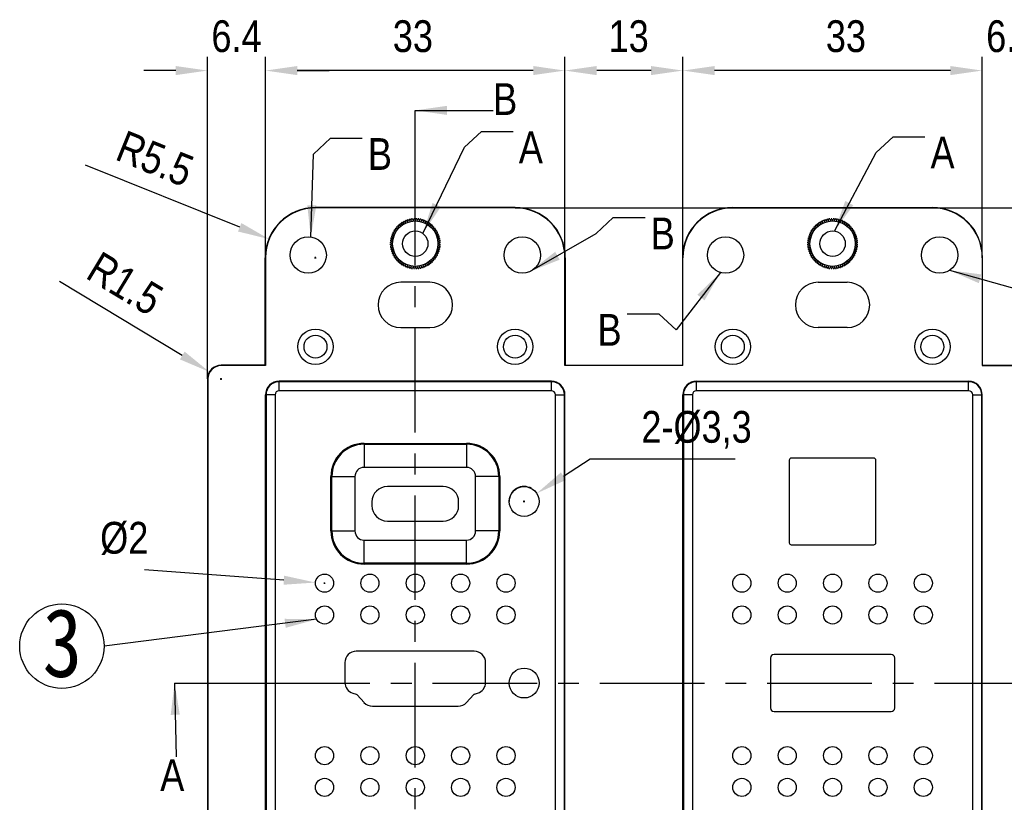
# Model space of a CAD drawing. Header units: millimetres. Extents: x 581 to 1163, y 50 to 457.
# Tile 10 of 29: x 665 to 773, y 288 to 374. Entities that reach past the tile are written whole.
import ezdxf

# ---------------------------------------------------------------- set-up
doc = ezdxf.new("R2010")
doc.units = ezdxf.units.MM
doc.header["$LTSCALE"] = 30.734
doc.header["$PDMODE"] = 3
doc.header["$PDSIZE"] = 8
doc.linetypes.add('CENTER', pattern=[0.6, 0.375, -0.075, 0.075, -0.075])
doc.layers.get('0').update_dxf_attribs({"linetype": 'CONTINUOUS'})
doc.layers.get('Defpoints').update_dxf_attribs({"linetype": 'CONTINUOUS'})
for name, color, linetype in [('02___PRT_ALL_AXES', 7, 'CONTINUOUS'), ('DEFAULT_1', 7, 'CENTER'), ('DETAILS', 7, 'CONTINUOUS'), ('DRAFTS', 7, 'CONTINUOUS'), ('ROUNDS', 7, 'CONTINUOUS'), ('图框层', 7, 'CONTINUOUS')]:
    doc.layers.add(name, color=color, linetype=linetype)
doc.styles.get("Standard").update_dxf_attribs({"font": 'txt', "width": 0.85})
doc.dimstyles.new('DIMSTYLE_1', dxfattribs={"dimtxt": 3.5, "dimasz": 3.5, "dimexe": 1.5, "dimexo": 0, "dimgap": 0.875, "dimtad": 1, "dimdsep": 46, "dimtxsty": 'Standard', "dimblk": '_FILLED', "dimblk1": '_FILLED', "dimblk2": '_FILLED', "dimcen": 0.09, "dimazin": 2, "dimtp": 0.3, "dimtm": 0.3, "dimtfac": 1, "dimtofl": 0, "dimtmove": 0, "dimatfit": 3, "dimldrblk": '_FILLED', "dimfxl": 1, "dimtolj": 1, "dimarcsym": 0})
doc.dimstyles.new('DIMSTYLE_2', dxfattribs={"dimtxt": 3.5, "dimasz": 3.5, "dimexe": 1.5, "dimexo": 0, "dimgap": 0.875, "dimtad": 1, "dimdsep": 46, "dimtxsty": 'Standard', "dimblk": '_FILLED', "dimblk1": '_FILLED', "dimblk2": '_FILLED', "dimcen": 0.09, "dimazin": 2, "dimtp": 0.2, "dimtm": 0.2, "dimtfac": 1, "dimtofl": 0, "dimtmove": 0, "dimatfit": 3, "dimldrblk": '_FILLED', "dimfxl": 1, "dimtolj": 1, "dimarcsym": 0})
doc.dimstyles.new('DIMSTYLE_5', dxfattribs={"dimtxt": 3.5, "dimasz": 3.5, "dimexe": 1.5, "dimexo": 0, "dimtad": 1, "dimdsep": 46, "dimtxsty": 'Standard', "dimblk": '_FILLED', "dimblk1": '_FILLED', "dimblk2": '_FILLED', "dimcen": 0.09, "dimazin": 2, "dimtp": 0.1, "dimtm": 0.1, "dimtfac": 1, "dimtofl": 0, "dimtmove": 0, "dimatfit": 1, "dimldrblk": '_FILLED', "dimfxl": 1, "dimtolj": 1, "dimarcsym": 0})
doc.dimstyles.new('DIMSTYLE_6', dxfattribs={"dimtxt": 3.5, "dimasz": 3.5, "dimexe": 1.5, "dimexo": 1, "dimtad": 1, "dimtxsty": 'Standard', "dimblk": '_FILLED', "dimblk1": '_FILLED', "dimblk2": '_FILLED', "dimcen": 0.09, "dimazin": 2, "dimtp": 0.1, "dimtm": 0.1, "dimtfac": 1, "dimtofl": 0, "dimtmove": 0, "dimatfit": 1, "dimldrblk": '_FILLED', "dimfxl": 1, "dimtolj": 1, "dimarcsym": 0})
doc.dimstyles.get("Standard").update_dxf_attribs({"dimtxt": 3.5, "dimasz": 3.5, "dimexe": 1.5, "dimexo": 0, "dimtad": 1, "dimdsep": 46, "dimtxsty": 'Standard', "dimblk": '_FILLED', "dimblk1": '_FILLED', "dimblk2": '_FILLED', "dimcen": 0.09, "dimazin": 2, "dimtol": 1, "dimtp": 0.01, "dimtm": 0.01, "dimtfac": 1, "dimtofl": 0, "dimtmove": 0, "dimatfit": 3, "dimldrblk": '_FILLED', "dimfxl": 1, "dimtolj": 1, "dimarcsym": 0})

# ---------------------------------------------------------------- blocks, each defined once
blk = doc.blocks.new('_FILLED')
at = {"color": 0, "linetype": 'ByBlock'}
blk.add_solid([(0, 0), (-1, 0.143), (-1, -0.143)], dxfattribs=at)
blk = doc.blocks.new('*D5')
at = {"color": 0, "linetype": 'Continuous', "lineweight": -2, "transparency": 16777216}
for p, q in [((719.2, 353.42), (789.6, 353.42)), ((788.1, 349.92), (788.1, 252.22)), ((719.2, 248.72), (789.6, 248.72))]:
    blk.add_line(p, q, dxfattribs=at)
at = {"layer": 'Defpoints', "color": 0, "linetype": 'Continuous', "transparency": 16777216}
for p in [(719.2, 353.42), (719.2, 248.72), (788.1, 248.72)]:
    blk.add_point(p, dxfattribs=at)
at = {"color": 0, "linetype": 'Continuous', "lineweight": -2, "transparency": 16777216, "xscale": 3.5, "yscale": 3.5, "zscale": 3.5}
for p, rotation in [((788.1, 353.42), 90), ((788.1, 248.72), 270)]:
    blk.add_blockref('_FILLED', p, dxfattribs=dict(at, rotation=rotation))
at = {"color": 0, "linetype": 'Continuous', "transparency": 16777216, "insert": (782.55, 307.63), "char_height": 3.5, "width": 14.875, "attachment_point": 2, "rotation": 90, "line_spacing_factor": 0.9}
blk.add_mtext('\\A1;104.7', dxfattribs=at)
blk = doc.blocks.new('*D28')
at = {"color": 0, "linetype": 'Continuous', "lineweight": -2, "transparency": 16777216}
for p, q in [((688.85, 351.27), (671.86, 358.1)), ((697.11, 347.92), (697.29, 347.92)), ((697.2, 347.83), (697.2, 348.01))]:
    blk.add_line(p, q, dxfattribs=at)
at = {"layer": 'Defpoints', "color": 0, "linetype": 'Continuous', "transparency": 16777216}
for p in [(692.1, 349.97), (697.2, 347.92)]:
    blk.add_point(p, dxfattribs=at)
at = {"color": 0, "linetype": 'Continuous', "lineweight": -2, "transparency": 16777216, "xscale": 3.5, "yscale": 3.5, "zscale": 3.5, "rotation": 338.110611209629}
blk.add_blockref('_FILLED', (692.1, 349.97), dxfattribs=at)
at = {"color": 0, "linetype": 'Continuous', "transparency": 16777216, "insert": (684.08, 358.9), "char_height": 3.5, "width": 11.9, "attachment_point": 3, "rotation": 338.1106, "line_spacing_factor": 0.9}
blk.add_mtext('\\A1;R5.5', dxfattribs=at)
blk = doc.blocks.new('*D29')
at = {"color": 0, "linetype": 'Continuous', "lineweight": -2, "transparency": 16777216}
for p, q in [((682.52, 337.15), (668.97, 345.32)), ((686.71, 334.57), (686.89, 334.57)), ((686.8, 334.48), (686.8, 334.66))]:
    blk.add_line(p, q, dxfattribs=at)
at = {"layer": 'Defpoints', "color": 0, "linetype": 'Continuous', "transparency": 16777216}
for p in [(685.52, 335.34), (686.8, 334.57)]:
    blk.add_point(p, dxfattribs=at)
at = {"color": 0, "linetype": 'Continuous', "lineweight": -2, "transparency": 16777216, "xscale": 3.5, "yscale": 3.5, "zscale": 3.5, "rotation": 328.9011112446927}
blk.add_blockref('_FILLED', (685.52, 335.34), dxfattribs=at)
at = {"color": 0, "linetype": 'Continuous', "transparency": 16777216, "insert": (680.73, 344.41), "char_height": 3.5, "width": 11.9, "attachment_point": 3, "rotation": 328.9011, "line_spacing_factor": 0.9}
blk.add_mtext('\\A1;R1.5', dxfattribs=at)
blk = doc.blocks.new('*D30')
at = {"color": 0, "linetype": 'Continuous', "lineweight": -2, "transparency": 16777216}
for p, q in [((770.7, 347.92), (770.7, 370.04)), ((777.1, 334.57), (777.1, 370.04)), ((767.2, 368.54), (763.7, 368.54)), ((780.6, 368.54), (784.1, 368.54))]:
    blk.add_line(p, q, dxfattribs=at)
at = {"layer": 'Defpoints', "color": 0, "linetype": 'Continuous', "transparency": 16777216}
for p in [(777.1, 368.54), (770.7, 347.92), (777.1, 334.57)]:
    blk.add_point(p, dxfattribs=at)
at = {"color": 0, "linetype": 'Continuous', "lineweight": -2, "transparency": 16777216, "xscale": 3.5, "yscale": 3.5, "zscale": 3.5}
blk.add_blockref('_FILLED', (770.7, 368.54), dxfattribs=at)
at = {"color": 0, "linetype": 'Continuous', "lineweight": -2, "transparency": 16777216, "xscale": 3.5, "yscale": 3.5, "zscale": 3.5, "rotation": 180}
blk.add_blockref('_FILLED', (777.1, 368.54), dxfattribs=at)
at = {"color": 0, "linetype": 'Continuous', "transparency": 16777216, "insert": (773.9, 374.08), "char_height": 3.5, "width": 8.925, "attachment_point": 2, "line_spacing_factor": 0.9}
blk.add_mtext('\\A1;6.4', dxfattribs=at)
blk = doc.blocks.new('*D31')
at = {"color": 0, "linetype": 'Continuous', "lineweight": -2, "transparency": 16777216}
for p, q in [((737.7, 347.92), (737.7, 370.04)), ((770.7, 347.92), (770.7, 370.04)), ((767.2, 368.54), (741.2, 368.54))]:
    blk.add_line(p, q, dxfattribs=at)
at = {"layer": 'Defpoints', "color": 0, "linetype": 'Continuous', "transparency": 16777216}
for p in [(737.7, 368.54), (737.7, 347.92), (770.7, 347.92)]:
    blk.add_point(p, dxfattribs=at)
at = {"color": 0, "linetype": 'Continuous', "lineweight": -2, "transparency": 16777216, "xscale": 3.5, "yscale": 3.5, "zscale": 3.5, "rotation": 180}
blk.add_blockref('_FILLED', (737.7, 368.54), dxfattribs=at)
at = {"color": 0, "linetype": 'Continuous', "lineweight": -2, "transparency": 16777216, "xscale": 3.5, "yscale": 3.5, "zscale": 3.5}
blk.add_blockref('_FILLED', (770.7, 368.54), dxfattribs=at)
at = {"color": 0, "linetype": 'Continuous', "transparency": 16777216, "insert": (755.67, 374.08), "char_height": 3.5, "width": 5.95, "attachment_point": 2, "line_spacing_factor": 0.9}
blk.add_mtext('\\A1;33', dxfattribs=at)
blk = doc.blocks.new('*D32')
at = {"color": 0, "linetype": 'Continuous', "lineweight": -2, "transparency": 16777216}
for p, q in [((724.7, 347.92), (724.7, 370.04)), ((737.7, 347.92), (737.7, 370.04)), ((734.2, 368.54), (728.2, 368.54))]:
    blk.add_line(p, q, dxfattribs=at)
at = {"layer": 'Defpoints', "color": 0, "linetype": 'Continuous', "transparency": 16777216}
for p in [(724.7, 368.54), (724.7, 347.92), (737.7, 347.92)]:
    blk.add_point(p, dxfattribs=at)
at = {"color": 0, "linetype": 'Continuous', "lineweight": -2, "transparency": 16777216, "xscale": 3.5, "yscale": 3.5, "zscale": 3.5, "rotation": 180}
blk.add_blockref('_FILLED', (724.7, 368.54), dxfattribs=at)
at = {"color": 0, "linetype": 'Continuous', "lineweight": -2, "transparency": 16777216, "xscale": 3.5, "yscale": 3.5, "zscale": 3.5}
blk.add_blockref('_FILLED', (737.7, 368.54), dxfattribs=at)
at = {"color": 0, "linetype": 'Continuous', "transparency": 16777216, "insert": (731.73, 374.08), "char_height": 3.5, "width": 5.95, "attachment_point": 2, "line_spacing_factor": 0.9}
blk.add_mtext('\\A1;13', dxfattribs=at)
blk = doc.blocks.new('*D33')
at = {"color": 0, "linetype": 'Continuous', "lineweight": -2, "transparency": 16777216}
for p, q in [((691.7, 347.92), (691.7, 370.04)), ((724.7, 347.92), (724.7, 370.04)), ((721.2, 368.54), (695.2, 368.54))]:
    blk.add_line(p, q, dxfattribs=at)
at = {"layer": 'Defpoints', "color": 0, "linetype": 'Continuous', "transparency": 16777216}
for p in [(691.7, 368.54), (691.7, 347.92), (724.7, 347.92)]:
    blk.add_point(p, dxfattribs=at)
at = {"color": 0, "linetype": 'Continuous', "lineweight": -2, "transparency": 16777216, "xscale": 3.5, "yscale": 3.5, "zscale": 3.5, "rotation": 180}
blk.add_blockref('_FILLED', (691.7, 368.54), dxfattribs=at)
at = {"color": 0, "linetype": 'Continuous', "lineweight": -2, "transparency": 16777216, "xscale": 3.5, "yscale": 3.5, "zscale": 3.5}
blk.add_blockref('_FILLED', (724.7, 368.54), dxfattribs=at)
at = {"color": 0, "linetype": 'Continuous', "transparency": 16777216, "insert": (707.94, 374.08), "char_height": 3.5, "width": 5.95, "attachment_point": 2, "line_spacing_factor": 0.9}
blk.add_mtext('\\A1;33', dxfattribs=at)
blk = doc.blocks.new('*D34')
at = {"color": 0, "linetype": 'Continuous', "lineweight": -2, "transparency": 16777216}
for p, q in [((685.3, 334.57), (685.3, 370.04)), ((691.7, 347.92), (691.7, 370.04)), ((681.8, 368.54), (678.3, 368.54)), ((695.2, 368.54), (698.7, 368.54))]:
    blk.add_line(p, q, dxfattribs=at)
at = {"layer": 'Defpoints', "color": 0, "linetype": 'Continuous', "transparency": 16777216}
for p in [(685.3, 368.54), (691.7, 347.92), (685.3, 334.57)]:
    blk.add_point(p, dxfattribs=at)
at = {"color": 0, "linetype": 'Continuous', "lineweight": -2, "transparency": 16777216, "xscale": 3.5, "yscale": 3.5, "zscale": 3.5}
blk.add_blockref('_FILLED', (685.3, 368.54), dxfattribs=at)
at = {"color": 0, "linetype": 'Continuous', "lineweight": -2, "transparency": 16777216, "xscale": 3.5, "yscale": 3.5, "zscale": 3.5, "rotation": 180}
blk.add_blockref('_FILLED', (691.7, 368.54), dxfattribs=at)
at = {"color": 0, "linetype": 'Continuous', "transparency": 16777216, "insert": (688.5, 374.08), "char_height": 3.5, "width": 8.925, "attachment_point": 2, "line_spacing_factor": 0.9}
blk.add_mtext('\\A1;6.4', dxfattribs=at)
blk = doc.blocks.new('*D36')
at = {"color": 0, "linetype": 'Continuous', "lineweight": -2, "transparency": 16777216}
for p, q in [((693.72, 312.4), (678.34, 313.53)), ((698.11, 312.07), (698.29, 312.07)), ((698.2, 311.98), (698.2, 312.16))]:
    blk.add_line(p, q, dxfattribs=at)
at = {"layer": 'Defpoints', "color": 0, "linetype": 'Continuous', "transparency": 16777216}
for p in [(697.21, 312.14), (699.2, 312)]:
    blk.add_point(p, dxfattribs=at)
at = {"color": 0, "linetype": 'Continuous', "lineweight": -2, "transparency": 16777216, "xscale": 3.5, "yscale": 3.5, "zscale": 3.5, "rotation": 355.8072119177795}
blk.add_blockref('_FILLED', (697.21, 312.14), dxfattribs=at)
at = {"color": 0, "linetype": 'Continuous', "transparency": 16777216, "insert": (678.78, 318.82), "char_height": 3.5, "width": 7.1032, "attachment_point": 3, "line_spacing_factor": 0.9}
blk.add_mtext('\\A1;%%C2', dxfattribs=at)
blk = doc.blocks.new('*D37')
at = {"color": 0, "linetype": 'Continuous', "lineweight": -2, "transparency": 16777216}
for p, q in [((724.53, 323.86), (727.48, 325.75)), ((727.48, 325.75), (743.47, 325.75)), ((720.11, 321.07), (720.29, 321.07)), ((720.2, 320.98), (720.2, 321.16))]:
    blk.add_line(p, q, dxfattribs=at)
at = {"layer": 'Defpoints', "color": 0, "linetype": 'Continuous', "transparency": 16777216}
for p in [(721.59, 321.96), (718.82, 320.18)]:
    blk.add_point(p, dxfattribs=at)
at = {"color": 0, "linetype": 'Continuous', "lineweight": -2, "transparency": 16777216, "xscale": 3.5, "yscale": 3.5, "zscale": 3.5, "rotation": 212.7796128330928}
blk.add_blockref('_FILLED', (721.59, 321.96), dxfattribs=at)
at = {"color": 0, "linetype": 'Continuous', "transparency": 16777216, "insert": (745.29, 331.04), "char_height": 3.5, "width": 19.0032, "attachment_point": 3, "line_spacing_factor": 0.9}
blk.add_mtext('\\A1;2-%%C3,3', dxfattribs=at)

msp = doc.modelspace()

# ---------------------------------------------------------------- linework, layer by layer
at = {"color": 2, "linetype": 'Continuous'}
msp.add_line((708.204, 354.155), (708.204, 364.155), dxfattribs=at)
at = {"color": 7, "linetype": 'Continuous'}
for p, q in [((697.204, 353.419), (697.204, 353.454)), ((719.204, 353.454), (697.204, 353.454)), ((719.204, 353.419), (697.204, 353.419)), ((719.204, 353.419), (719.204, 353.454)), ((743.204, 353.419), (743.204, 353.454)), ((743.204, 353.454), (765.204, 353.454)), ((743.204, 353.419), (765.204, 353.419)), ((765.204, 353.419), (765.204, 353.454)), ((706.566, 351.678), (706.742, 351.557)), ((706.742, 351.557), (706.689, 351.764)), ((706.765, 351.812), (706.93, 351.676)), ((706.93, 351.676), (706.895, 351.887)), ((706.974, 351.929), (707.127, 351.779)), ((707.127, 351.779), (707.11, 351.992)), ((707.194, 352.026), (707.332, 351.864)), ((707.332, 351.864), (707.334, 352.078)), ((707.42, 352.105), (707.544, 351.931)), ((707.544, 351.931), (707.565, 352.144)), ((707.653, 352.163), (707.762, 351.979)), ((707.762, 351.979), (707.801, 352.189)), ((707.89, 352.201), (707.982, 352.008)), ((707.982, 352.008), (708.039, 352.214)), ((708.129, 352.218), (708.204, 352.018)), ((708.204, 352.018), (708.279, 352.218)), ((708.369, 352.214), (708.426, 352.008)), ((708.426, 352.008), (708.519, 352.201)), ((708.608, 352.189), (708.647, 351.979)), ((708.647, 351.979), (708.755, 352.163)), ((708.843, 352.144), (708.864, 351.931)), ((708.864, 351.931), (708.988, 352.105)), ((709.074, 352.078), (709.076, 351.864)), ((709.076, 351.864), (709.215, 352.026)), ((709.298, 351.992), (709.281, 351.779)), ((709.281, 351.779), (709.434, 351.929)), ((709.514, 351.887), (709.479, 351.676)), ((709.479, 351.676), (709.644, 351.812)), ((709.72, 351.764), (709.666, 351.557)), ((709.666, 351.557), (709.842, 351.678)), ((752.566, 351.678), (752.742, 351.557)), ((752.742, 351.557), (752.689, 351.764)), ((752.765, 351.812), (752.93, 351.676)), ((752.93, 351.676), (752.895, 351.887)), ((752.974, 351.929), (753.127, 351.779)), ((753.127, 351.779), (753.11, 351.992)), ((753.194, 352.026), (753.332, 351.864)), ((753.332, 351.864), (753.334, 352.078)), ((753.42, 352.105), (753.544, 351.931)), ((753.544, 351.931), (753.565, 352.144)), ((753.653, 352.163), (753.762, 351.979)), ((753.762, 351.979), (753.801, 352.189)), ((753.89, 352.201), (753.982, 352.008)), ((753.982, 352.008), (754.039, 352.214)), ((754.129, 352.218), (754.204, 352.018)), ((754.204, 352.018), (754.279, 352.218)), ((754.369, 352.214), (754.426, 352.008)), ((754.426, 352.008), (754.519, 352.201)), ((754.608, 352.189), (754.647, 351.979)), ((754.647, 351.979), (754.755, 352.163)), ((754.843, 352.144), (754.864, 351.931)), ((754.864, 351.931), (754.988, 352.105)), ((755.074, 352.078), (755.076, 351.864)), ((755.076, 351.864), (755.215, 352.026)), ((755.298, 351.992), (755.281, 351.779)), ((755.281, 351.779), (755.434, 351.929)), ((755.514, 351.887), (755.479, 351.676)), ((755.479, 351.676), (755.644, 351.812)), ((755.72, 351.764), (755.666, 351.557)), ((755.666, 351.557), (755.842, 351.678)), ((705.681, 350.563), (705.894, 350.546)), ((705.894, 350.546), (705.744, 350.699)), ((705.786, 350.778), (705.997, 350.743)), ((705.997, 350.743), (705.861, 350.908)), ((705.909, 350.984), (706.116, 350.931)), ((706.116, 350.931), (705.995, 351.107)), ((706.05, 351.178), (706.252, 351.107)), ((706.252, 351.107), (706.147, 351.293)), ((706.207, 351.36), (706.402, 351.271)), ((706.402, 351.271), (706.313, 351.466)), ((706.38, 351.526), (706.566, 351.421)), ((706.566, 351.421), (706.495, 351.623)), ((709.914, 351.623), (709.843, 351.421)), ((709.843, 351.421), (710.029, 351.526)), ((710.095, 351.466), (710.007, 351.271)), ((710.007, 351.271), (710.201, 351.36)), ((710.262, 351.293), (710.157, 351.107)), ((710.157, 351.107), (710.358, 351.178)), ((710.413, 351.107), (710.292, 350.931)), ((710.292, 350.931), (710.499, 350.984)), ((710.547, 350.908), (710.412, 350.743)), ((710.412, 350.743), (710.622, 350.778)), ((710.664, 350.699), (710.514, 350.546)), ((710.514, 350.546), (710.727, 350.563)), ((751.681, 350.563), (751.894, 350.546)), ((751.894, 350.546), (751.744, 350.699)), ((751.786, 350.778), (751.997, 350.743)), ((751.997, 350.743), (751.861, 350.908)), ((751.909, 350.984), (752.116, 350.931)), ((752.116, 350.931), (751.995, 351.107)), ((752.05, 351.178), (752.252, 351.107)), ((752.252, 351.107), (752.147, 351.293)), ((752.207, 351.36), (752.402, 351.271)), ((752.402, 351.271), (752.313, 351.466)), ((752.38, 351.526), (752.566, 351.421)), ((752.566, 351.421), (752.495, 351.623)), ((755.914, 351.623), (755.843, 351.421)), ((755.843, 351.421), (756.029, 351.526)), ((756.095, 351.466), (756.007, 351.271)), ((756.007, 351.271), (756.201, 351.36)), ((756.262, 351.293), (756.157, 351.107)), ((756.157, 351.107), (756.358, 351.178)), ((756.413, 351.107), (756.292, 350.931)), ((756.292, 350.931), (756.499, 350.984)), ((756.547, 350.908), (756.412, 350.743)), ((756.412, 350.743), (756.622, 350.778)), ((756.664, 350.699), (756.514, 350.546)), ((756.514, 350.546), (756.727, 350.563)), ((705.655, 349.469), (705.455, 349.544)), ((705.459, 349.634), (705.665, 349.691)), ((705.665, 349.691), (705.472, 349.783)), ((705.484, 349.872), (705.694, 349.911)), ((705.694, 349.911), (705.51, 350.02)), ((705.529, 350.108), (705.742, 350.129)), ((705.742, 350.129), (705.568, 350.253)), ((705.595, 350.339), (705.809, 350.341)), ((705.809, 350.341), (705.647, 350.48)), ((710.762, 350.48), (710.599, 350.341)), ((710.599, 350.341), (710.813, 350.339)), ((710.84, 350.253), (710.666, 350.129)), ((710.666, 350.129), (710.879, 350.108)), ((710.898, 350.02), (710.714, 349.911)), ((710.714, 349.911), (710.924, 349.872)), ((710.936, 349.783), (710.743, 349.691)), ((710.743, 349.691), (710.949, 349.634)), ((710.953, 349.544), (710.753, 349.469)), ((751.655, 349.469), (751.455, 349.544)), ((751.459, 349.634), (751.665, 349.691)), ((751.665, 349.691), (751.472, 349.783)), ((751.484, 349.872), (751.694, 349.911)), ((751.694, 349.911), (751.51, 350.02)), ((751.529, 350.108), (751.742, 350.129)), ((751.742, 350.129), (751.568, 350.253)), ((751.595, 350.339), (751.809, 350.341)), ((751.809, 350.341), (751.647, 350.48)), ((756.762, 350.48), (756.599, 350.341)), ((756.599, 350.341), (756.813, 350.339)), ((756.84, 350.253), (756.666, 350.129)), ((756.666, 350.129), (756.879, 350.108)), ((756.898, 350.02), (756.714, 349.911)), ((756.714, 349.911), (756.924, 349.872)), ((756.936, 349.783), (756.743, 349.691)), ((756.743, 349.691), (756.949, 349.634)), ((756.953, 349.544), (756.753, 349.469)), ((705.455, 349.394), (705.655, 349.469)), ((705.665, 349.247), (705.459, 349.304)), ((705.472, 349.155), (705.665, 349.247)), ((705.694, 349.026), (705.484, 349.065)), ((705.51, 348.918), (705.694, 349.026)), ((705.742, 348.809), (705.529, 348.83)), ((705.568, 348.685), (705.742, 348.809)), ((705.809, 348.597), (705.595, 348.599)), ((705.647, 348.458), (705.809, 348.597)), ((705.894, 348.392), (705.681, 348.375)), ((705.744, 348.239), (705.894, 348.392)), ((710.514, 348.392), (710.664, 348.239)), ((710.727, 348.375), (710.514, 348.392)), ((710.813, 348.599), (710.599, 348.597)), ((710.599, 348.597), (710.762, 348.458)), ((710.879, 348.83), (710.666, 348.809)), ((710.666, 348.809), (710.84, 348.685)), ((710.924, 349.065), (710.714, 349.026)), ((710.714, 349.026), (710.898, 348.918)), ((710.949, 349.304), (710.743, 349.247)), ((710.743, 349.247), (710.936, 349.155)), ((710.753, 349.469), (710.953, 349.394)), ((751.455, 349.394), (751.655, 349.469)), ((751.665, 349.247), (751.459, 349.304)), ((751.472, 349.155), (751.665, 349.247)), ((751.694, 349.026), (751.484, 349.065)), ((751.51, 348.918), (751.694, 349.026)), ((751.742, 348.809), (751.529, 348.83)), ((751.568, 348.685), (751.742, 348.809)), ((751.809, 348.597), (751.595, 348.599)), ((751.647, 348.458), (751.809, 348.597)), ((751.894, 348.392), (751.681, 348.375)), ((751.744, 348.239), (751.894, 348.392)), ((756.727, 348.375), (756.514, 348.392)), ((756.514, 348.392), (756.664, 348.239)), ((756.813, 348.599), (756.599, 348.597)), ((756.599, 348.597), (756.762, 348.458)), ((756.879, 348.83), (756.666, 348.809)), ((756.666, 348.809), (756.84, 348.685)), ((756.924, 349.065), (756.714, 349.026)), ((756.714, 349.026), (756.898, 348.918)), ((756.949, 349.304), (756.743, 349.247)), ((756.743, 349.247), (756.936, 349.155)), ((756.753, 349.469), (756.953, 349.394)), ((691.704, 347.919), (691.669, 347.919)), ((705.997, 348.194), (705.786, 348.159)), ((705.861, 348.029), (705.997, 348.194)), ((706.116, 348.007), (705.909, 347.954)), ((705.995, 347.831), (706.116, 348.007)), ((706.252, 347.83), (706.05, 347.759)), ((706.147, 347.644), (706.252, 347.83)), ((706.402, 347.666), (706.207, 347.578)), ((706.313, 347.472), (706.402, 347.666)), ((706.566, 347.516), (706.38, 347.411)), ((706.495, 347.315), (706.566, 347.516)), ((706.742, 347.381), (706.566, 347.26)), ((706.689, 347.174), (706.742, 347.381)), ((709.666, 347.381), (709.72, 347.174)), ((709.842, 347.26), (709.666, 347.381)), ((709.843, 347.516), (709.914, 347.315)), ((710.029, 347.411), (709.843, 347.516)), ((710.007, 347.666), (710.095, 347.472)), ((710.201, 347.578), (710.007, 347.666)), ((710.157, 347.83), (710.262, 347.644)), ((710.358, 347.759), (710.157, 347.83)), ((710.292, 348.007), (710.413, 347.831)), ((710.499, 347.954), (710.292, 348.007)), ((710.412, 348.194), (710.547, 348.029)), ((710.622, 348.159), (710.412, 348.194)), ((724.704, 347.919), (724.739, 347.919)), ((737.704, 347.919), (737.669, 347.919)), ((751.997, 348.194), (751.786, 348.159)), ((751.861, 348.029), (751.997, 348.194)), ((752.116, 348.007), (751.909, 347.954)), ((751.995, 347.831), (752.116, 348.007)), ((752.252, 347.83), (752.05, 347.759)), ((752.147, 347.644), (752.252, 347.83)), ((752.402, 347.666), (752.207, 347.578)), ((752.313, 347.472), (752.402, 347.666)), ((752.566, 347.516), (752.38, 347.411)), ((752.495, 347.315), (752.566, 347.516)), ((752.742, 347.381), (752.566, 347.26)), ((752.689, 347.174), (752.742, 347.381)), ((755.666, 347.381), (755.72, 347.174)), ((755.842, 347.26), (755.666, 347.381)), ((755.843, 347.516), (755.914, 347.315)), ((756.029, 347.411), (755.843, 347.516)), ((756.007, 347.666), (756.095, 347.472)), ((756.201, 347.578), (756.007, 347.666)), ((756.157, 347.83), (756.262, 347.644)), ((756.358, 347.759), (756.157, 347.83)), ((756.292, 348.007), (756.413, 347.831)), ((756.499, 347.954), (756.292, 348.007)), ((756.622, 348.159), (756.412, 348.194)), ((756.412, 348.194), (756.547, 348.029)), ((770.704, 347.919), (770.739, 347.919)), ((706.93, 347.261), (706.765, 347.126)), ((706.895, 347.051), (706.93, 347.261)), ((707.127, 347.159), (706.974, 347.009)), ((707.11, 346.946), (707.127, 347.159)), ((707.332, 347.074), (707.194, 346.911)), ((707.334, 346.86), (707.332, 347.074)), ((707.544, 347.007), (707.42, 346.833)), ((707.565, 346.794), (707.544, 347.007)), ((707.762, 346.959), (707.653, 346.775)), ((707.801, 346.749), (707.762, 346.959)), ((707.982, 346.93), (707.89, 346.737)), ((708.039, 346.724), (707.982, 346.93)), ((708.204, 346.92), (708.129, 346.72)), ((708.279, 346.72), (708.204, 346.92)), ((708.426, 346.93), (708.369, 346.724)), ((708.519, 346.737), (708.426, 346.93)), ((708.647, 346.959), (708.608, 346.749)), ((708.755, 346.775), (708.647, 346.959)), ((708.864, 347.007), (708.843, 346.794)), ((708.988, 346.833), (708.864, 347.007)), ((709.076, 347.074), (709.074, 346.86)), ((709.215, 346.911), (709.076, 347.074)), ((709.281, 347.159), (709.298, 346.946)), ((709.434, 347.009), (709.281, 347.159)), ((709.479, 347.261), (709.514, 347.051)), ((709.644, 347.126), (709.479, 347.261)), ((752.93, 347.261), (752.765, 347.126)), ((752.895, 347.051), (752.93, 347.261)), ((753.127, 347.159), (752.974, 347.009)), ((753.11, 346.946), (753.127, 347.159)), ((753.332, 347.074), (753.194, 346.911)), ((753.334, 346.86), (753.332, 347.074)), ((753.544, 347.007), (753.42, 346.833)), ((753.565, 346.794), (753.544, 347.007)), ((753.762, 346.959), (753.653, 346.775)), ((753.801, 346.749), (753.762, 346.959)), ((753.982, 346.93), (753.89, 346.737)), ((754.039, 346.724), (753.982, 346.93)), ((754.204, 346.92), (754.129, 346.72)), ((754.279, 346.72), (754.204, 346.92)), ((754.426, 346.93), (754.369, 346.724)), ((754.519, 346.737), (754.426, 346.93)), ((754.647, 346.959), (754.608, 346.749)), ((754.755, 346.775), (754.647, 346.959)), ((754.864, 347.007), (754.843, 346.794)), ((754.988, 346.833), (754.864, 347.007)), ((755.076, 347.074), (755.074, 346.86)), ((755.215, 346.911), (755.076, 347.074)), ((755.281, 347.159), (755.298, 346.946)), ((755.434, 347.009), (755.281, 347.159)), ((755.479, 347.261), (755.514, 347.051)), ((755.644, 347.126), (755.479, 347.261)), ((693.204, 333.266), (693.204, 334.319)), ((723.204, 334.319), (693.204, 334.319)), ((723.204, 333.266), (723.204, 334.319)), ((739.204, 333.266), (739.204, 334.319)), ((739.204, 334.319), (769.204, 334.319)), ((769.204, 333.266), (769.204, 334.319)), ((723.204, 334.266), (693.204, 334.266)), ((723.204, 333.266), (693.204, 333.266)), ((769.204, 334.266), (739.204, 334.266)), ((769.204, 333.266), (739.204, 333.266)), ((691.704, 269.319), (691.704, 332.819)), ((692.757, 332.819), (691.704, 332.819)), ((691.757, 332.819), (691.757, 269.319)), ((692.757, 332.819), (692.757, 269.319)), ((723.652, 269.319), (723.652, 332.819)), ((723.652, 332.819), (724.704, 332.819)), ((724.652, 269.319), (724.652, 332.819)), ((724.704, 269.319), (724.704, 332.819)), ((737.704, 269.319), (737.704, 332.819)), ((738.757, 332.819), (737.704, 332.819)), ((737.757, 332.819), (737.757, 269.319)), ((738.757, 332.819), (738.757, 269.319)), ((769.652, 332.819), (770.704, 332.819)), ((769.652, 269.319), (769.652, 332.819)), ((770.652, 269.319), (770.652, 332.819)), ((770.704, 269.319), (770.704, 332.819))]:
    msp.add_line(p, q, dxfattribs=at)
for centre, radius in [((708.204, 349.469), 2.5), ((754.204, 349.469), 2.5), ((697.204, 338.119), 1.95), ((719.204, 338.119), 1.95), ((743.204, 338.119), 1.95), ((765.204, 338.119), 1.95)]:
    msp.add_circle(centre, radius, dxfattribs=at)
msp.add_circle((669.249, 305.128), 4.649)
for centre, radius, start, end in [((697.204, 347.919), 5.535, 90, 180), ((697.204, 347.919), 5.5, 90, 180), ((719.204, 347.919), 5.535, 0, 90), ((719.204, 347.919), 5.5, 0, 90), ((743.204, 347.919), 5.535, 90, 180), ((743.204, 347.919), 5.5, 90, 180), ((765.204, 347.919), 5.535, 0, 90), ((765.204, 347.919), 5.5, 0, 90), ((708.204, 349.469), 2.75, 126.56281, 128.43719), ((708.204, 349.469), 2.75, 121.56281, 123.43719), ((708.204, 349.469), 2.75, 116.56281, 118.43719), ((708.204, 349.469), 2.75, 111.56281, 113.43719), ((708.204, 349.469), 2.75, 106.56281, 108.43719), ((708.204, 349.469), 2.75, 101.56281, 103.43719), ((708.204, 349.469), 2.75, 96.56281, 98.43719), ((708.204, 349.469), 2.75, 91.56281, 93.43719), ((708.204, 349.469), 2.75, 86.56281, 88.43719), ((708.204, 349.469), 2.75, 81.56281, 83.43719), ((708.204, 349.469), 2.75, 76.56281, 78.43719), ((708.204, 349.469), 2.75, 71.56281, 73.43719), ((708.204, 349.469), 2.75, 66.56281, 68.43719), ((708.204, 349.469), 2.75, 61.56281, 63.43719), ((708.204, 349.469), 2.75, 56.56281, 58.43719), ((708.204, 349.469), 2.75, 51.56281, 53.43719), ((754.204, 349.469), 2.75, 126.56281, 128.43719), ((754.204, 349.469), 2.75, 121.56281, 123.43719), ((754.204, 349.469), 2.75, 116.56281, 118.43719), ((754.204, 349.469), 2.75, 111.56281, 113.43719), ((754.204, 349.469), 2.75, 106.56281, 108.43719), ((754.204, 349.469), 2.75, 101.56281, 103.43719), ((754.204, 349.469), 2.75, 96.56281, 98.43719), ((754.204, 349.469), 2.75, 91.56281, 93.43719), ((754.204, 349.469), 2.75, 86.56281, 88.43719), ((754.204, 349.469), 2.75, 81.56281, 83.43719), ((754.204, 349.469), 2.75, 76.56281, 78.43719), ((754.204, 349.469), 2.75, 71.56281, 73.43719), ((754.204, 349.469), 2.75, 66.56281, 68.43719), ((754.204, 349.469), 2.75, 61.56281, 63.43719), ((754.204, 349.469), 2.75, 56.56281, 58.43719), ((754.204, 349.469), 2.75, 51.56281, 53.43719), ((708.204, 349.469), 2.75, 156.56281, 158.43719), ((708.204, 349.469), 2.75, 151.56281, 153.43719), ((708.204, 349.469), 2.75, 146.56281, 148.43719), ((708.204, 349.469), 2.75, 141.56281, 143.43719), ((708.204, 349.469), 2.75, 136.56281, 138.43719), ((708.204, 349.469), 2.75, 131.56281, 133.43719), ((708.204, 349.469), 2.75, 46.56281, 48.43719), ((708.204, 349.469), 2.75, 41.56281, 43.43719), ((708.204, 349.469), 2.75, 36.56281, 38.43719), ((708.204, 349.469), 2.75, 31.56281, 33.43719), ((708.204, 349.469), 2.75, 26.56281, 28.43719), ((708.204, 349.469), 2.75, 21.56281, 23.43719), ((754.204, 349.469), 2.75, 156.56281, 158.43719), ((754.204, 349.469), 2.75, 151.56281, 153.43719), ((754.204, 349.469), 2.75, 146.56281, 148.43719), ((754.204, 349.469), 2.75, 141.56281, 143.43719), ((754.204, 349.469), 2.75, 136.56281, 138.43719), ((754.204, 349.469), 2.75, 131.56281, 133.43719), ((754.204, 349.469), 2.75, 46.56281, 48.43719), ((754.204, 349.469), 2.75, 41.56281, 43.43719), ((754.204, 349.469), 2.75, 36.56281, 38.43719), ((754.204, 349.469), 2.75, 31.56281, 33.43719), ((754.204, 349.469), 2.75, 26.56281, 28.43719), ((754.204, 349.469), 2.75, 21.56281, 23.43719), ((708.204, 349.469), 2.75, 176.56281, 178.43719), ((708.204, 349.469), 2.75, 171.56281, 173.43719), ((708.204, 349.469), 2.75, 166.56281, 168.43719), ((708.204, 349.469), 2.75, 161.56281, 163.43719), ((708.204, 349.469), 2.75, 16.56281, 18.43719), ((708.204, 349.469), 2.75, 11.56281, 13.43719), ((708.204, 349.469), 2.75, 6.56281, 8.43719), ((708.204, 349.469), 2.75, 1.56281, 3.43719), ((754.204, 349.469), 2.75, 176.56281, 178.43719), ((754.204, 349.469), 2.75, 171.56281, 173.43719), ((754.204, 349.469), 2.75, 166.56281, 168.43719), ((754.204, 349.469), 2.75, 161.56281, 163.43719), ((754.204, 349.469), 2.75, 16.56281, 18.43719), ((754.204, 349.469), 2.75, 11.56281, 13.43719), ((754.204, 349.469), 2.75, 6.56281, 8.43719), ((754.204, 349.469), 2.75, 1.56281, 3.43719), ((708.204, 349.469), 2.75, 181.56281, 183.43719), ((708.204, 349.469), 2.75, 186.56281, 188.43719), ((708.204, 349.469), 2.75, 191.56281, 193.43719), ((708.204, 349.469), 2.75, 196.56281, 198.43719), ((708.204, 349.469), 2.75, 201.56281, 203.43719), ((708.204, 349.469), 2.75, 336.56281, 338.43719), ((708.204, 349.469), 2.75, 341.56281, 343.43719), ((708.204, 349.469), 2.75, 346.56281, 348.43719), ((708.204, 349.469), 2.75, 351.56281, 353.43719), ((708.204, 349.469), 2.75, 356.56281, 358.43719), ((754.204, 349.469), 2.75, 181.56281, 183.43719), ((754.204, 349.469), 2.75, 186.56281, 188.43719), ((754.204, 349.469), 2.75, 191.56281, 193.43719), ((754.204, 349.469), 2.75, 196.56281, 198.43719), ((754.204, 349.469), 2.75, 201.56281, 203.43719), ((754.204, 349.469), 2.75, 336.56281, 338.43719), ((754.204, 349.469), 2.75, 341.56281, 343.43719), ((754.204, 349.469), 2.75, 346.56281, 348.43719), ((754.204, 349.469), 2.75, 351.56281, 353.43719), ((754.204, 349.469), 2.75, 356.56281, 358.43719), ((708.204, 349.469), 2.75, 206.56281, 208.43719), ((708.204, 349.469), 2.75, 211.56281, 213.43719), ((708.204, 349.469), 2.75, 216.56281, 218.43719), ((708.204, 349.469), 2.75, 221.56281, 223.43719), ((708.204, 349.469), 2.75, 226.56281, 228.43719), ((708.204, 349.469), 2.75, 231.56281, 233.43719), ((708.204, 349.469), 2.75, 306.56281, 308.43719), ((708.204, 349.469), 2.75, 311.56281, 313.43719), ((708.204, 349.469), 2.75, 316.56281, 318.43719), ((708.204, 349.469), 2.75, 321.56281, 323.43719), ((708.204, 349.469), 2.75, 326.56281, 328.43719), ((708.204, 349.469), 2.75, 331.56281, 333.43719), ((754.204, 349.469), 2.75, 206.56281, 208.43719), ((754.204, 349.469), 2.75, 211.56281, 213.43719), ((754.204, 349.469), 2.75, 216.56281, 218.43719), ((754.204, 349.469), 2.75, 221.56281, 223.43719), ((754.204, 349.469), 2.75, 226.56281, 228.43719), ((754.204, 349.469), 2.75, 231.56281, 233.43719), ((754.204, 349.469), 2.75, 306.56281, 308.43719), ((754.204, 349.469), 2.75, 311.56281, 313.43719), ((754.204, 349.469), 2.75, 316.56281, 318.43719), ((754.204, 349.469), 2.75, 321.56281, 323.43719), ((754.204, 349.469), 2.75, 326.56281, 328.43719), ((754.204, 349.469), 2.75, 331.56281, 333.43719), ((708.204, 349.469), 2.75, 236.56281, 238.43719), ((708.204, 349.469), 2.75, 241.56281, 243.43719), ((708.204, 349.469), 2.75, 246.56281, 248.43719), ((708.204, 349.469), 2.75, 251.56281, 253.43719), ((708.204, 349.469), 2.75, 256.56281, 258.43719), ((708.204, 349.469), 2.75, 261.56281, 263.43719), ((708.204, 349.469), 2.75, 266.56281, 268.43719), ((708.204, 349.469), 2.75, 271.56281, 273.43719), ((708.204, 349.469), 2.75, 276.56281, 278.43719), ((708.204, 349.469), 2.75, 281.56281, 283.43719), ((708.204, 349.469), 2.75, 286.56281, 288.43719), ((708.204, 349.469), 2.75, 291.56281, 293.43719), ((708.204, 349.469), 2.75, 296.56281, 298.43719), ((708.204, 349.469), 2.75, 301.56281, 303.43719), ((754.204, 349.469), 2.75, 236.56281, 238.43719), ((754.204, 349.469), 2.75, 241.56281, 243.43719), ((754.204, 349.469), 2.75, 246.56281, 248.43719), ((754.204, 349.469), 2.75, 251.56281, 253.43719), ((754.204, 349.469), 2.75, 256.56281, 258.43719), ((754.204, 349.469), 2.75, 261.56281, 263.43719), ((754.204, 349.469), 2.75, 266.56281, 268.43719), ((754.204, 349.469), 2.75, 271.56281, 273.43719), ((754.204, 349.469), 2.75, 276.56281, 278.43719), ((754.204, 349.469), 2.75, 281.56281, 283.43719), ((754.204, 349.469), 2.75, 286.56281, 288.43719), ((754.204, 349.469), 2.75, 291.56281, 293.43719), ((754.204, 349.469), 2.75, 296.56281, 298.43719), ((754.204, 349.469), 2.75, 301.56281, 303.43719), ((693.204, 332.819), 1.5, 90, 180), ((723.204, 332.819), 1.5, 0, 90), ((739.204, 332.819), 1.5, 90, 180), ((769.204, 332.819), 1.5, 0, 90), ((693.204, 332.819), 1.447, 90, 180), ((693.204, 332.819), 0.447, 90, 180), ((723.204, 332.819), 1.447, 0, 90), ((723.204, 332.819), 0.447, 0, 90), ((739.204, 332.819), 1.447, 90, 180), ((739.204, 332.819), 0.447, 90, 180), ((769.204, 332.819), 1.447, 0, 90), ((769.204, 332.819), 0.447, 0, 90)]:
    msp.add_arc(centre, radius, start, end, dxfattribs=at)
at = {"color": 2, "linetype": 'Continuous'}
msp.add_arc((720.204, 321.069), 1.65, 59.93309, 180, dxfattribs=at)
at = {"layer": '02___PRT_ALL_AXES', "color": 7, "linetype": 'Continuous'}
for centre in [(708.204, 349.469), (754.204, 349.469)]:
    msp.add_circle(centre, 1.4, dxfattribs=at)
at = {"layer": 'DEFAULT_1', "color": 9, "linetype": 'CENTER'}
for p, q in [((708.204, 254.898), (708.204, 354.155)), ((691.676, 301.069), (770.115, 301.069))]:
    msp.add_line(p, q, dxfattribs=at)
at = {"layer": 'DEFAULT_1', "color": 7, "linetype": 'CENTER'}
for p, q in [((681.676, 301.069), (691.676, 301.069)), ((770.115, 301.069), (780.115, 301.069))]:
    msp.add_line(p, q, dxfattribs=at)
at = {"layer": 'DRAFTS', "color": 7, "linetype": 'Continuous'}
for p, q in [((691.669, 336.069), (691.669, 347.919)), ((691.704, 347.919), (691.704, 336.034)), ((724.704, 336.034), (724.704, 347.919)), ((724.739, 347.919), (724.739, 336.069)), ((737.669, 347.919), (737.669, 336.069)), ((737.704, 336.034), (737.704, 347.919)), ((770.704, 347.919), (770.704, 336.034)), ((770.739, 336.069), (770.739, 347.919)), ((709.804, 345.219), (706.604, 345.219)), ((752.604, 345.219), (755.804, 345.219)), ((706.604, 340.219), (709.804, 340.219)), ((755.804, 340.219), (752.604, 340.219)), ((686.804, 336.034), (686.804, 336.069)), ((691.669, 336.069), (686.804, 336.069)), ((691.704, 336.034), (686.804, 336.034)), ((691.669, 336.069), (691.704, 336.034)), ((724.739, 336.069), (724.704, 336.034)), ((737.704, 336.034), (724.704, 336.034)), ((724.739, 336.069), (737.669, 336.069)), ((737.669, 336.069), (737.704, 336.034)), ((770.739, 336.069), (770.704, 336.034)), ((770.704, 336.034), (775.604, 336.034)), ((770.739, 336.069), (775.604, 336.069)), ((685.304, 334.569), (685.304, 267.569)), ((685.339, 334.569), (685.304, 334.569)), ((685.339, 334.569), (685.339, 267.569)), ((749.429, 325.619), (749.429, 316.519)), ((758.754, 325.844), (749.654, 325.844)), ((758.979, 316.519), (758.979, 325.619)), ((713.859, 324.819), (702.559, 324.819)), ((701.559, 323.819), (701.559, 317.819)), ((714.859, 317.819), (714.859, 323.819)), ((711.284, 322.721), (705.134, 322.721)), ((703.432, 321.019), (703.432, 320.619)), ((712.987, 320.619), (712.987, 321.019)), ((705.134, 318.916), (711.284, 318.916)), ((702.559, 316.819), (713.859, 316.819)), ((749.654, 316.294), (758.754, 316.294)), ((714.704, 304.565), (701.704, 304.565)), ((760.654, 304.219), (747.754, 304.219)), ((700.454, 303.315), (700.454, 301.131)), ((715.954, 301.131), (715.954, 303.315)), ((747.354, 303.819), (747.354, 298.319)), ((761.054, 298.319), (761.054, 303.819)), ((701.328, 299.939), (701.673, 299.83)), ((701.782, 299.761), (702.553, 298.92)), ((713.856, 298.92), (714.626, 299.761)), ((714.735, 299.83), (715.081, 299.939)), ((703.474, 298.515), (712.934, 298.515)), ((747.754, 297.919), (760.654, 297.919))]:
    msp.add_line(p, q, dxfattribs=at)
for centre, radius in [((696.404, 348.219), 2), ((720.004, 348.219), 2), ((742.404, 348.219), 2), ((766.004, 348.219), 2), ((697.204, 338.119), 1.262), ((719.204, 338.119), 1.262), ((743.204, 338.119), 1.262), ((765.204, 338.119), 1.262), ((720.204, 321.069), 1.65), ((720.204, 301.069), 1.65)]:
    msp.add_circle(centre, radius, dxfattribs=at)
at = {"layer": 'DRAFTS', "color": 1, "linetype": 'Continuous'}
for centre in [(698.204, 312.069), (703.204, 312.069), (708.204, 312.069), (713.204, 312.069), (718.204, 312.069), (744.204, 312.069), (749.204, 312.069), (754.204, 312.069), (759.204, 312.069), (764.204, 312.069), (698.204, 308.569), (703.204, 308.569), (708.204, 308.569), (713.204, 308.569), (718.204, 308.569), (744.204, 308.569), (749.204, 308.569), (754.204, 308.569), (759.204, 308.569), (764.204, 308.569), (698.204, 293.069), (703.204, 293.069), (708.204, 293.069), (713.204, 293.069), (718.204, 293.069), (744.204, 293.069), (749.204, 293.069), (754.204, 293.069), (759.204, 293.069), (764.204, 293.069), (698.204, 289.569), (703.204, 289.569), (708.204, 289.569), (713.204, 289.569), (718.204, 289.569), (744.204, 289.569), (749.204, 289.569), (754.204, 289.569), (759.204, 289.569), (764.204, 289.569)]:
    msp.add_circle(centre, 1, dxfattribs=at)
at = {"layer": 'DRAFTS', "color": 7, "linetype": 'Continuous'}
for centre, radius, start, end in [((706.604, 342.719), 2.5, 90, 270), ((709.804, 342.719), 2.5, 270, 90), ((752.604, 342.719), 2.5, 90, 270), ((755.804, 342.719), 2.5, 270, 90), ((686.804, 334.569), 1.5, 90, 180), ((686.804, 334.569), 1.465, 90, 180), ((749.654, 325.619), 0.225, 90, 180), ((758.754, 325.619), 0.225, 0, 90), ((702.559, 323.819), 1, 90, 180), ((713.859, 323.819), 1, 0, 90), ((705.134, 321.019), 1.702, 90, 180), ((711.284, 321.019), 1.702, 0, 90), ((705.134, 320.619), 1.702, 180, 270), ((711.284, 320.619), 1.702, 270, 0), ((702.559, 317.819), 1, 180, 270), ((713.859, 317.819), 1, 270, 0), ((749.654, 316.519), 0.225, 180, 270), ((758.754, 316.519), 0.225, 270, 0), ((701.704, 303.315), 1.25, 90, 180), ((714.704, 303.315), 1.25, 0, 90), ((747.754, 303.819), 0.4, 90, 180), ((760.654, 303.819), 0.4, 0, 90), ((701.704, 301.131), 1.25, 180, 252.47443), ((714.704, 301.131), 1.25, 287.52557, 0), ((701.598, 299.592), 0.25, 42.51045, 72.47443), ((714.811, 299.592), 0.25, 107.52557, 137.48955), ((703.474, 299.765), 1.25, 222.51045, 270), ((712.934, 299.765), 1.25, 270, 317.48955), ((747.754, 298.319), 0.4, 180, 270), ((760.654, 298.319), 0.4, 270, 0)]:
    msp.add_arc(centre, radius, start, end, dxfattribs=at)
at = {"layer": 'ROUNDS', "color": 7, "linetype": 'Continuous'}
for p, q in [((702.559, 327.47), (702.559, 324.819)), ((702.559, 327.47), (713.859, 327.47)), ((702.559, 327.37), (713.859, 327.37)), ((713.859, 327.47), (713.859, 324.819)), ((698.908, 317.819), (698.908, 323.819)), ((698.908, 323.819), (701.559, 323.819)), ((699.008, 317.819), (699.008, 323.819)), ((717.511, 323.819), (714.859, 323.819)), ((717.411, 323.819), (717.411, 317.819)), ((717.511, 323.819), (717.511, 317.819)), ((698.908, 317.819), (701.559, 317.819)), ((717.511, 317.819), (714.859, 317.819)), ((702.559, 314.167), (702.559, 316.819)), ((713.859, 314.167), (713.859, 316.819)), ((713.859, 314.267), (702.559, 314.267)), ((713.859, 314.167), (702.559, 314.167))]:
    msp.add_line(p, q, dxfattribs=at)
for centre, radius, start, end in [((702.559, 323.819), 3.652, 90, 180), ((702.559, 323.819), 3.552, 90, 180), ((713.859, 323.819), 3.652, 0, 90), ((713.859, 323.819), 3.552, 0, 90), ((702.559, 317.819), 3.652, 180, 270), ((702.559, 317.819), 3.552, 180, 270), ((713.859, 317.819), 3.652, 270, 0), ((713.859, 317.819), 3.552, 270, 0)]:
    msp.add_arc(centre, radius, start, end, dxfattribs=at)

# ---------------------------------------------------------------- texts
at = {"color": 7, "linetype": 'Continuous', "char_height": 3.5, "width": 2.975, "attachment_point": 1, "line_spacing_factor": 0.9}
for s, insert in [('B', (716.791, 367.148)), ('A', (680.09, 292.68))]:
    msp.add_mtext(s, dxfattribs=dict(at, insert=insert))
at = {"layer": 'DETAILS', "color": 2, "linetype": 'Continuous', "char_height": 3.5, "width": 2.975, "line_spacing_factor": 0.9}
for s, insert, attachment_point in [('A', (719.617, 361.836), 1), ('B', (702.979, 361.097), 1), ('A', (765.001, 361.254), 1), ('B', (734.159, 352.339), 1), ('B', (730.946, 341.722), 3)]:
    msp.add_mtext(s, dxfattribs=dict(at, insert=insert, attachment_point=attachment_point))
at = {"layer": '图框层', "color": 0, "insert": (667.132, 309.267), "char_height": 7.52717, "width": 63.35991, "attachment_point": 1}
msp.add_mtext('{\\fSimSun|b0|i0|c134|p2;3}', dxfattribs=at)

# ---------------------------------------------------------------- dimensions: what is measured, and where the dimension line sits
at = {"color": 2, "linetype": 'Continuous'}
for base, p1, p2, angle, dimstyle, picture, middle in [((685.304, 368.539), (691.704, 347.919), (685.304, 334.569), 180, 'DIMSTYLE_2', '*D34', (688.504, 368.539)), ((691.704, 368.539), (724.704, 347.919), (691.704, 347.919), 180, 'DIMSTYLE_1', '*D33', (707.936, 368.539)), ((724.704, 368.539), (737.704, 347.919), (724.704, 347.919), 180, 'DIMSTYLE_2', '*D32', (731.726, 368.539)), ((737.704, 368.539), (770.704, 347.919), (737.704, 347.919), 180, 'DIMSTYLE_1', '*D31', (755.667, 368.539)), ((788.095, 248.719), (719.204, 353.419), (719.204, 248.719), 270, 'DIMSTYLE_1', '*D5', (788.095, 307.631))]:
    dim = msp.add_linear_dim(base=base, p1=p1, p2=p2, angle=angle, dimstyle=dimstyle, dxfattribs=at)
    dim.commit()
    dim.dimension.update_dxf_attribs({"geometry": picture, "text_midpoint": middle, "dimtype": 160})
dim = msp.add_linear_dim(base=(777.104, 368.539), p1=(770.704, 347.919), p2=(777.104, 334.569), dimstyle='DIMSTYLE_2', dxfattribs=at)
dim.commit()
dim.dimension.update_dxf_attribs({"geometry": '*D30', "text_midpoint": (773.904, 368.539), "dimtype": 160})
for center, mpoint, picture, middle in [((697.204, 347.919), (692.101, 349.969), '*D28', (676.584, 356.204)), ((686.804, 334.569), (685.52, 335.344), '*D29', (672.905, 342.953))]:
    dim = msp.add_radius_dim(center=center, mpoint=mpoint, text='R<>', dimstyle='DIMSTYLE_5', override={"dimpost": '<>'}, dxfattribs=at)
    dim.commit()
    dim.dimension.update_dxf_attribs({"geometry": picture, "text_midpoint": middle, "dimtype": 164})
for p1, p2, text, picture, middle in [((718.817, 320.176), (721.591, 321.962), '2-%%C<>', '*D37', (735.787, 325.752)), ((699.202, 311.996), (697.207, 312.142), '%%C<>', '*D36', (675.232, 313.525))]:
    dim = msp.add_diameter_dim_2p(p1=p1, p2=p2, text=text, dimstyle='DIMSTYLE_6', override={"dimtih": 1, "dimtoh": 1, "dimpost": '<>'}, dxfattribs=at)
    dim.commit()
    dim.dimension.update_dxf_attribs({"geometry": picture, "text_midpoint": middle, "dimtype": 163})

# ---------------------------------------------------------------- leaders
for points in [[(708.204, 364.155), (716.791, 364.155)], [(681.676, 301.069), (681.832, 292.946)]]:
    msp.add_leader(points, dimstyle='DIMSTYLE_6', override={"dimtih": 1, "dimtoh": 1}, dxfattribs=at)
msp.add_leader([(697.329, 308.085), (673.897, 305.128)], dimstyle='Standard', override={"dimgap": 0.625, "dimtad": 0, "dimtih": 1, "dimtoh": 1, "dimdec": 4, "dimcen": 5.0292, "dimadec": 0, "dimazin": 0, "dimtdec": 4, "dimfxl": 1.25, "dimtzin": 0})
at = {"layer": 'DETAILS', "color": 2, "linetype": 'Continuous', "annotation_type": 0, "has_hookline": 1, "text_width": 1.983}
for points, hookline_direction in [([(709.043, 350.59), (713.617, 360.086), (715.492, 361.836), (718.992, 361.836)], 0), ([(696.689, 350.198), (696.979, 359.347), (698.854, 361.097), (702.354, 361.097)], 0), ([(754.403, 350.855), (759.001, 359.504), (760.876, 361.254), (764.376, 361.254)], 0), ([(720.835, 346.4), (728.159, 350.589), (730.034, 352.339), (733.534, 352.339)], 0), ([(741.841, 346.3), (736.946, 339.972), (735.071, 341.722), (731.571, 341.722)], 1), ([(767.085, 346.537), (777.987, 343.517), (779.862, 345.267), (783.362, 345.267)], 0)]:
    msp.add_leader(points, dimstyle='Standard', override={"dimtad": 0}, dxfattribs=dict(at, hookline_direction=hookline_direction))

doc.saveas('drawing.dxf')
